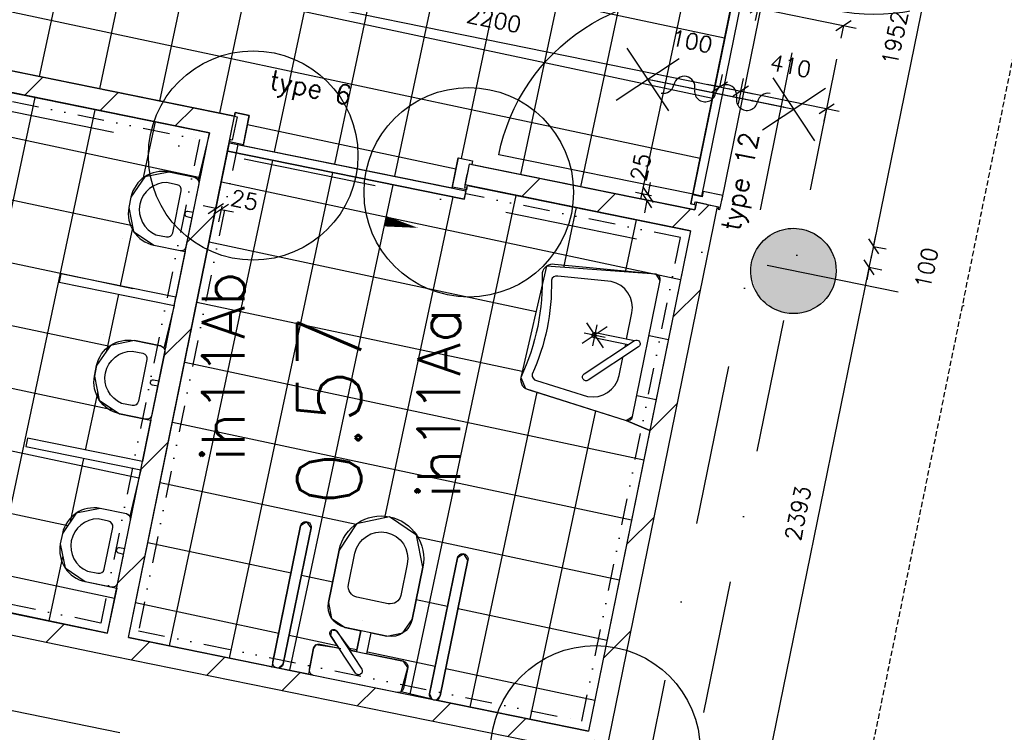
# Model space of a CAD drawing. Extents: x -33344 to 2055880, y -64816 to 121260.
# Tile 77 of 132: x 30775 to 35387, y 68861 to 72201. Entities that reach past the tile are written whole.
import ezdxf
from ezdxf.enums import TextEntityAlignment as Align

# ---------------------------------------------------------------- set-up
doc = ezdxf.new("R2010")
doc.units = 0
doc.header["$LTSCALE"] = 50
doc.header["$MEASUREMENT"] = 0
doc.header["$PDMODE"] = 3
doc.header["$PDSIZE"] = 0.1
for name, pattern in [('DASHDOT', [1, 0.5, -0.25, 0, -0.25]), ('DASHED', [0.75, 0.5, -0.25]), ('DIVIDE', [1.25, 0.5, -0.25, 0, -0.25, 0, -0.25]), ('HIDDENX2', [0.75, 0.5, -0.25]), ('STRAM_0WT$1$DASHDOT', [25, 12.5, -6.25, 0, -6.25])]:
    doc.linetypes.add(name, pattern=pattern)
doc.layers.get('0').update_dxf_attribs({"linetype": 'CONTINUOUS'})
doc.layers.get('DEFPOINTS').update_dxf_attribs({"linetype": 'CONTINUOUS'})
for name, color, linetype in [('00', 7, 'CONTINUOUS'), ('_BRANDCOMPART', 6, 'DASHDOT'), ('_DETAILNUMMERS', 4, 'CONTINUOUS'), ('_DETAILNUMMERSTEKST', 4, 'CONTINUOUS'), ('A--A22--_F123-', 9, 'CONTINUOUS'), ('A--A28--_F12--', 7, 'CONTINUOUS'), ('A--L21--', 3, 'CONTINUOUS'), ('A--L22--', 3, 'CONTINUOUS'), ('A--L22--_F-2--', 7, 'CONTINUOUS'), ('A--L28--', 7, 'CONTINUOUS'), ('A--L28--_F12--', 7, 'CONTINUOUS'), ('A--L32--', 7, 'CONTINUOUS'), ('A--L32--_F-23-', 2, 'CONTINUOUS'), ('A--L32--_F123-', 1, 'CONTINUOUS'), ('A--L35A2_PLAFONDS', 1, 'HIDDENX2'), ('A--L65--', 7, 'CONTINUOUS'), ('A--L65--_F-23-', 7, 'CONTINUOUS'), ('A--L65--_F123-', 7, 'CONTINUOUS'), ('A--L74--', 7, 'CONTINUOUS'), ('A--L74--_F-23-', 7, 'CONTINUOUS'), ('A--M$1A-_F123-', 1, 'CONTINUOUS'), ('A--M1$A-_F123-', 1, 'CONTINUOUS'), ('A--T$1A-_F123-_RN', 4, 'CONTINUOUS'), ('STRAM_0WT$0$A--L$7A-_STRA0', 1, 'STRAM_0WT$1$DASHDOT'), ('TEGELS', 253, 'CONTINUOUS'), ('TEKST_KOZIJNMERK', 2, 'CONTINUOUS'), ('X--LR---_CP', 7, 'CONTINUOUS'), ('XREF', 7, 'CONTINUOUS')]:
    doc.layers.add(name, color=color, linetype=linetype)
doc.styles.add('ALFA-0_25', font='ROMANS')
doc.styles.add('HIEMSTRA', font='romans.shx')
doc.dimstyles.new('STANDARD$0', dxfattribs={"dimscale": 30, "dimtxt": 2.5, "dimasz": 2, "dimexe": 2, "dimexo": 0, "dimgap": 2, "dimtad": 1, "dimdec": 0, "dimzin": 0, "dimtxsty": 'ALFA-0_25', "dimblk1": 'OBLIQUE', "dimblk2": 'OBLIQUE', "dimsah": 1, "dimcen": -3, "dimdle": 2, "dimclrd": 1, "dimclre": 1, "dimclrt": 2, "dimazin": 3, "dimtfac": 0.666667, "dimtofl": 0, "dimtmove": 0, "dimatfit": 3, "dimtvp": 0.833333, "dimtolj": 1, "dimtzin": 0})
pattern_1 = [(45, (-33976.65, -71250.63), (-212.132, 212.132), [])]

# ---------------------------------------------------------------- blocks, each defined once
blk = doc.blocks.new('*U1400')
at = {"layer": 'A--A22--_F123-', "linetype": 'CONTINUOUS'}
h = blk.add_hatch(dxfattribs=at)
h.set_pattern_fill('ALFALINE', color=256, scale=300, style=0)
h.set_pattern_definition(pattern_1)
h.paths.add_polyline_path([(0, 0), (49, -10), (-458.6, -2501.7), (-497.6, -2442.8), (-536.6, -2383.8), (-59, -39)])
at = {"layer": 'A--L22--_F-2--', "color": 3, "linetype": 'CONTINUOUS'}
for points in [[(-59, -39), (-59, -39), (-536.6, -2383.8), (-536.6, -2383.8)], [(49, -10), (49, -10), (-458.6, -2501.7), (-458.6, -2501.7)]]:
    blk.add_lwpolyline(points, dxfattribs=at)
blk = doc.blocks.new('S060204-')
at = {"layer": 'A--L65--_F-23-', "color": 255}
blk.add_circle((0, 0), 0.0123, dxfattribs=at)
at = {"layer": 'A--L65--_F123-', "color": 1, "linetype": 'CONTINUOUS'}
for points in [[(-1.25, 6.25), (1.25, 3.75)], [(1.25, 6.25), (-1.25, 3.75)], [(0, 0), (0, 5)]]:
    blk.add_lwpolyline(points, dxfattribs=at)
blk = doc.blocks.new('S060205A')
at = {"layer": 'A--L65--_F-23-', "color": 255}
blk.add_circle((0, -0.0123), 0.0123, dxfattribs=at)
at = {"layer": 'A--L65--_F123-', "color": 1, "linetype": 'CONTINUOUS'}
blk.add_lwpolyline([(0, -0.0123), (0, 6.2377)], dxfattribs=at)
for points in [[(-0.5, 5.7377, 0.41), (0, 5.2377)], [(0, 4.2377, 1), (0, 5.2377)], [(0, 4.2377, 1), (0, 3.2377)], [(0, 2.2377, 1), (0, 3.2377)], [(0, 2.2377, 1), (0, 1.2377)], [(0.5, 0.7377, 0.41), (0, 1.2377)]]:
    blk.add_lwpolyline(points, format="xyb", dxfattribs=at)
at = {"layer": 'A--L65--', "xscale": -1}
blk.add_blockref('S060204-', (0, 1.4877), dxfattribs=at)
blk.add_blockref('S060204-', (0, 1.4877), dxfattribs=at)
at = {"layer": 'A--L65--', "rotation": 180}
blk.add_blockref('S060204-', (0, 4.4877), dxfattribs=at)
blk.add_blockref('S060204-', (0, 4.4877), dxfattribs=at)
blk = doc.blocks.new('Q070088-')
at = {"layer": 'X--LR---_CP'}
for p in [(0, 0), (0, 0), (300, 0)]:
    blk.add_point(p, dxfattribs=at)
blk = doc.blocks.new('Q070079-')
at = {"layer": 'X--LR---_CP'}
for p in [(0, 0), (0, 0), (50, 0)]:
    blk.add_point(p, dxfattribs=at)
blk = doc.blocks.new('Q070049-')
at = {"layer": 'A--L74--_F-23-', "color": 1, "linetype": 'CONTINUOUS'}
for points in [[(-150, 0), (150, 0, -0.41), (175, -25), (175, -150, -0.41), (25, -300), (-25, -300, -0.41), (-175, -150), (-175, -25, -0.41), (-150, 0), (150, 0)], [(12.5, 0), (12.5, -25, -1), (-12.5, -25), (-12.5, 0)], [(-100, -75), (100, -75, -0.41), (125, -100), (125, -150, -0.82), (-125, -150), (-125, -100, -0.41), (-100, -75), (100, -75)]]:
    blk.add_lwpolyline(points, format="xyb", dxfattribs=at)
at = {"layer": 'A--L74--_F-23-', "color": 255}
blk.add_circle((0, 0), 0.0123, dxfattribs=at)
at = {"layer": 'X--LR---_CP'}
for p in [(-175, 0), (-175, 0), (175, 0)]:
    blk.add_point(p, dxfattribs=at)
at = {"layer": 'A--L74--', "extrusion": (1, 0, 0)}
blk.add_blockref('Q070088-', (-300, 0, -175), dxfattribs=at)
at = {"layer": 'A--L74--', "extrusion": (0, -1, 0)}
blk.add_blockref('Q070079-', (-25, 0), dxfattribs=at)
blk = doc.blocks.new('Q070108-')
at = {"layer": 'X--LR---_CP'}
for p in [(0, 0), (0, 0), (700, 0)]:
    blk.add_point(p, dxfattribs=at)
blk = doc.blocks.new('Q070109-')
at = {"layer": 'X--LR---_CP'}
for p in [(0, 0), (0, 0), (400, 0)]:
    blk.add_point(p, dxfattribs=at)
blk = doc.blocks.new('Q070110-')
at = {"layer": 'X--LR---_CP'}
for p in [(0, 0), (0, 0), (250, 0)]:
    blk.add_point(p, dxfattribs=at)
blk = doc.blocks.new('Q070111-')
at = {"layer": 'X--LR---_CP'}
for p in [(0, 0), (0, 0), (400, 0)]:
    blk.add_point(p, dxfattribs=at)
blk = doc.blocks.new('Q070112-')
at = {"layer": 'X--LR---_CP'}
for p in [(0, 0), (0, 0), (225, 0)]:
    blk.add_point(p, dxfattribs=at)
blk = doc.blocks.new('Q070062-')
at = {"layer": 'A--L74--_F-23-', "color": 1, "linetype": 'CONTINUOUS'}
for p, q in [((-25, -150), (-25, -250)), ((25, -150), (25, -250))]:
    blk.add_line(p, q, dxfattribs=at)
for points in [[(-350, -25), (-350, -675, -1), (-400, -675), (-400, -25, -1), (-350, -25)], [(50, -150), (-200, -150, -0.41), (-225, -125), (-225, -25, -0.41), (-200, 0), (200, 0, -0.41), (225, -25), (225, -125, -0.41), (200, -150), (100, -150)], [(400, -25), (400, -675, -1), (350, -675), (350, -25, -1), (400, -25)], [(10, -50), (160, -200, -1), (135, -225), (-15, -75, -1), (10, -50)], [(-100, -250), (100, -250, -0.41), (200, -350), (200, -600, -1), (-200, -600), (-200, -350, -0.41), (-100, -250)], [(-75, -400), (75, -400, -0.41), (125, -450), (125, -600, -1), (-125, -600), (-125, -450, -0.41), (-75, -400)]]:
    blk.add_lwpolyline(points, format="xyb", dxfattribs=at)
at = {"layer": 'A--L74--_F-23-', "color": 255}
blk.add_circle((0, 0), 0.0123, dxfattribs=at)
at = {"layer": 'X--LR---_CP'}
for p in [(-225, 0), (225, 0), (225, 0)]:
    blk.add_point(p, dxfattribs=at)
at = {"layer": 'A--L74--', "extrusion": (-1, 0, 0)}
for name, p in [('Q070108-', (0, 0, 350)), ('Q070108-', (0, 0, -400)), ('Q070110-', (50, 0, -25))]:
    blk.add_blockref(name, p, dxfattribs=at)
at = {"layer": 'A--L74--', "extrusion": (0, -1, 0)}
blk.add_blockref('Q070109-', (-200, 0), dxfattribs=at)
at = {"layer": 'A--L74--'}
blk.add_blockref('Q070111-', (-200, 0), dxfattribs=at)
at = {"layer": 'A--L74--', "extrusion": (-0.707107, -0.707107, 0)}
blk.add_blockref('Q070112-', (35.4, 0, 35.4), dxfattribs=at)
blk = doc.blocks.new('Q070093-')
at = {"layer": 'X--LR---_CP'}
for p in [(0, 0), (0, 0), (225, 0)]:
    blk.add_point(p, dxfattribs=at)
blk = doc.blocks.new('Q070094-')
at = {"layer": 'X--LR---_CP'}
for p in [(0, 0), (0, 0), (312.5, 0)]:
    blk.add_point(p, dxfattribs=at)
blk = doc.blocks.new('Q070055-')
at = {"layer": 'A--L74--_F-23-', "color": 1, "linetype": 'CONTINUOUS'}
for p, q in [((0, -100, -700), (12.5, -100, -700)), ((-62.5, -200, -700), (37.5, -300, -700)), ((-62.5, -300, -700), (37.5, -200, -700)), ((-12.5, -200, -700), (-12.5, -300, -700)), ((-62.5, -250, -700), (37.5, -250, -700))]:
    blk.add_line(p, q, dxfattribs=at)
at = {"layer": 'A--L74--_F-23-', "color": 1, "linetype": 'CONTINUOUS', "elevation": -700}
blk.add_lwpolyline([(250, -550, 0.41), (300, -500), (350, -25, 0.41), (325, 0), (-325, 0, 0.41), (-350, -25), (-300, -500, 0.41), (-250, -550, -0.12)], format="xyb", close=True, dxfattribs=at)
for points in [[(0, -37.5), (200, -237.5, -1), (175, -262.5), (-25, -62.5, -1), (0, -37.5)], [(0, -87.5), (0, -250, -1), (-25, -250), (-25, -62.5)], [(-25, -100), (-150, -100, 0.41), (-275, -225), (-250, -475, 0.41), (-225, -500, -0.11), (225, -500, 0.41), (250, -475), (275, -225, 0.41), (150, -100), (62.5, -100)]]:
    blk.add_lwpolyline(points, format="xyb", dxfattribs=at)
at = {"layer": 'A--L74--_F-23-', "color": 255}
blk.add_circle((0, 0), 0.0123, dxfattribs=at)
at = {"layer": 'A--L74--', "extrusion": (-0.707107, -0.707107, 0)}
blk.add_blockref('Q070094-', (17.7, -700, 35.4), dxfattribs=at)
at = {"layer": 'A--L74--', "extrusion": (-1, 0, 0)}
blk.add_blockref('Q070093-', (37.5, -700), dxfattribs=at)
blk = doc.blocks.new('*U1319')
at = {"layer": 'A--A22--_F123-', "linetype": 'CONTINUOUS'}
h = blk.add_hatch(dxfattribs=at)
h.set_pattern_fill('ALFALINE', color=256, scale=300, style=0)
h.set_pattern_definition([(45, (-31225.4, -69266.94), (-212.132, 212.132), [])])
h.paths.add_polyline_path([(0, 0), (-39, 59.2), (438.6, 2403.8), (497.6, 2442.8), (556.6, 2481.8), (59, 39)])
at = {"layer": 'A--L22--_F-2--', "color": 3, "linetype": 'CONTINUOUS'}
for points in [[(59, 39), (59, 39), (556.6, 2481.8), (556.6, 2481.8)], [(-39, 59.2), (-39, 59.2), (438.6, 2403.8), (438.6, 2403.8)]]:
    blk.add_lwpolyline(points, dxfattribs=at)
blk = doc.blocks.new('*U1318')
at = {"layer": 'A--A22--_F123-', "linetype": 'CONTINUOUS'}
h = blk.add_hatch(dxfattribs=at)
h.set_pattern_fill('ALFALINE', color=256, scale=300, style=0)
h.set_pattern_definition(pattern_1)
h.paths.add_polyline_path([(0, 0), (-59, -39), (-1115.5, 176.2), (-1105.6, 225.2), (-1095.6, 274.2), (-39, 59)])
at = {"layer": 'A--L22--_F-2--', "color": 3, "linetype": 'CONTINUOUS'}
for points in [[(-39, 59), (-39, 59), (-1095.6, 274.2), (-1105.6, 225.2)], [(-59, -39), (-59, -39), (-1115.5, 176.2), (-1105.6, 225.2)]]:
    blk.add_lwpolyline(points, dxfattribs=at)
blk = doc.blocks.new('*U1317')
at = {"layer": 'A--A22--_F123-', "linetype": 'CONTINUOUS'}
h = blk.add_hatch(dxfattribs=at)
h.set_pattern_fill('ALFALINE', color=256, scale=300, style=0)
h.set_pattern_definition([(45, (-31225.4, -69266.94), (-212.132, 212.132), [])])
h.paths.add_polyline_path([(0, 0), (59, 39), (2214.6, -400.1), (2253.7, -459.1), (2292.7, -518), (-10.1, -49)])
at = {"layer": 'A--L22--_F-2--', "color": 3, "linetype": 'CONTINUOUS'}
for points in [[(59, 39), (59, 39), (2214.6, -400.1), (2214.6, -400.1)], [(-10.1, -49), (-10.1, -49), (2292.7, -518), (2292.7, -518)]]:
    blk.add_lwpolyline(points, dxfattribs=at)
blk = doc.blocks.new('*U1316')
at = {"layer": 'A--A22--_F123-', "linetype": 'CONTINUOUS'}
h = blk.add_hatch(dxfattribs=at)
h.set_pattern_fill('ALFALINE', color=256, scale=300, style=0)
h.set_pattern_definition([(45, (-30221.22, -69476.28), (-212.132, 212.132), [])])
h.paths.add_polyline_path([(0, 0), (10.1, 49), (965.2, -150.1), (1004.2, -209.3), (994.1, -258.3), (39, -59.2)])
at = {"layer": 'A--L22--_F-2--', "color": 3, "linetype": 'CONTINUOUS'}
for points in [[(10.1, 49), (10.1, 49), (965.2, -150.1), (965.2, -150.1)], [(39, -59.2), (39, -59.2), (994.1, -258.3), (994.1, -258.3)]]:
    blk.add_lwpolyline(points, dxfattribs=at)
blk = doc.blocks.new('*U1315')
at = {"layer": 'A--A22--_F123-', "linetype": 'CONTINUOUS'}
h = blk.add_hatch(dxfattribs=at)
h.set_pattern_fill('ALFALINE', color=256, scale=300, style=0)
h.set_pattern_definition([(45, (-31723, -71709.77), (-212.132, 212.132), [])])
h.paths.add_polyline_path([(0, 0), (59, 39), (-1272.3, 310.2), (-1282.3, 261.2), (-1292.3, 212.2), (-59, -39)])
at = {"layer": 'A--L22--_F-2--', "color": 3, "linetype": 'CONTINUOUS'}
for points in [[(59, 39), (59, 39), (-1272.3, 310.2), (-1282.3, 261.2)], [(-59, -39), (-59, -39), (-1292.3, 212.2), (-1282.3, 261.2)]]:
    blk.add_lwpolyline(points, dxfattribs=at)
blk = doc.blocks.new('Q020479-')
at = {"layer": 'A--A28--_F12--', "color": 8}
for points in [[(-200, 0), (-76.5, 184.8), (0, 200)], [(-200, 0), (0, 200), (76.5, 184.8)], [(-200, 0), (-141.4, 141.4), (-76.5, 184.8)], [(-200, 0), (76.5, 184.8), (141.4, 141.4)], [(-200, 0), (-184.8, 76.5), (-141.4, 141.4)], [(-200, 0), (141.4, 141.4), (184.8, 76.5)], [(-200, 0), (184.8, 76.5), (200, 0)], [(-200, 0), (200, 0), (184.8, -76.5)], [(-200, 0), (184.8, -76.5), (141.4, -141.4)], [(-200, 0), (141.4, -141.4), (76.5, -184.8)], [(-200, 0), (76.5, -184.8), (0, -200)], [(-200, 0), (0, -200), (-76.5, -184.8)], [(-200, 0), (-76.5, -184.8), (-141.4, -141.4)], [(-200, 0), (-141.4, -141.4), (-184.8, -76.5)]]:
    blk.add_solid(points, dxfattribs=at)
at = {"layer": 'A--L28--_F12--', "color": 3, "linetype": 'CONTINUOUS'}
blk.add_lwpolyline([(-200, 0, -1), (200, 0, -1), (-200, 0)], format="xyb", close=True, dxfattribs=at)
at = {"layer": 'X--LR---_CP'}
for p in [(0, 200), (200, 0), (200, 0)]:
    blk.add_point(p, dxfattribs=at)
blk = doc.blocks.new('_OBLIQUE')
at = {"color": 0, "linetype": 'BYBLOCK'}
blk.add_line((-0.5, -0.5), (0.5, 0.5), dxfattribs=at)
blk = doc.blocks.new('*D332')
at = {"layer": 'A--M$1A-_F123-', "color": 1, "linetype": 'CONTINUOUS'}
for p, q in [((31899.4, 72325.3), (31911.4, 72384.1)), ((31840.6, 72337.3), (34113.9, 71874.2)), ((34055.1, 71886.2), (34067.1, 71945))]:
    blk.add_line(p, q, dxfattribs=at)
at = {"layer": 'DEFPOINTS', "color": 0, "linetype": 'CONTINUOUS'}
for p in [(31899.4, 72325.3), (34055.1, 71886.2), (34055.1, 71886.2)]:
    blk.add_point(p, dxfattribs=at)
at = {"layer": 'A--M$1A-_F123-', "color": 1, "linetype": 'CONTINUOUS', "xscale": 60, "yscale": 60, "zscale": 60}
for p, rotation in [((31899.4, 72325.3), 168.4862903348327), ((34055.1, 71886.2), 348.4862903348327)]:
    blk.add_blockref('_OBLIQUE', p, dxfattribs=dict(at, rotation=rotation))
at = {"layer": 'A--M$1A-_F123-', "color": 2, "linetype": 'CONTINUOUS', "insert": (32996.7, 72201.3), "char_height": 75, "attachment_point": 5, "rotation": 348.4863, "style": 'ALFA-0_25'}
blk.add_mtext('\\A1;2200', dxfattribs=at)
blk = doc.blocks.new('*D347')
at = {"layer": 'A--M$1A-_F123-', "color": 1, "linetype": 'CONTINUOUS'}
for p, q in [((34265.5, 68637.5), (34767.1, 71099.8)), ((34755.1, 71041), (34813.9, 71029)), ((34277.5, 68696.2), (34336.3, 68684.3))]:
    blk.add_line(p, q, dxfattribs=at)
at = {"layer": 'DEFPOINTS', "color": 0, "linetype": 'CONTINUOUS'}
for p in [(34755.1, 71041), (34755.1, 71041), (34277.5, 68696.2)]:
    blk.add_point(p, dxfattribs=at)
at = {"layer": 'A--M$1A-_F123-', "color": 1, "linetype": 'CONTINUOUS', "xscale": 60, "yscale": 60, "zscale": 60}
for p, rotation in [((34755.1, 71041), 78.48629033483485), ((34277.5, 68696.2), 258.4862903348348)]:
    blk.add_blockref('_OBLIQUE', p, dxfattribs=dict(at, rotation=rotation))
at = {"layer": 'A--M$1A-_F123-', "color": 2, "linetype": 'CONTINUOUS', "insert": (34420.8, 69888.1), "char_height": 75, "attachment_point": 5, "rotation": 78.4863, "style": 'ALFA-0_25'}
blk.add_mtext('\\A1;2393', dxfattribs=at)
blk = doc.blocks.new('*D350')
at = {"layer": 'A--M$1A-_F123-', "color": 1, "linetype": 'CONTINUOUS'}
for p, q in [((34763.1, 71080.2), (35176.8, 73110.8)), ((35164.8, 73052.1), (35223.6, 73040.1)), ((34775.1, 71139), (34833.9, 71127))]:
    blk.add_line(p, q, dxfattribs=at)
at = {"layer": 'DEFPOINTS', "color": 0, "linetype": 'CONTINUOUS'}
for p in [(35164.8, 73052.1), (35164.8, 73052.1), (34775.1, 71139)]:
    blk.add_point(p, dxfattribs=at)
at = {"layer": 'A--M$1A-_F123-', "color": 1, "linetype": 'CONTINUOUS', "xscale": 60, "yscale": 60, "zscale": 60}
for p, rotation in [((35164.8, 73052.1), 78.48629032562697), ((34775.1, 71139), 258.486290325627)]:
    blk.add_blockref('_OBLIQUE', p, dxfattribs=dict(at, rotation=rotation))
at = {"layer": 'A--M$1A-_F123-', "color": 2, "linetype": 'CONTINUOUS', "insert": (34874.4, 72115), "char_height": 75, "attachment_point": 5, "rotation": 78.4863, "style": 'ALFA-0_25'}
blk.add_mtext('\\A1;1952', dxfattribs=at)
blk = doc.blocks.new('*D419')
at = {"layer": 'A--M$1A-_F123-', "color": 1, "linetype": 'CONTINUOUS'}
for p, q in [((34775.1, 71139), (34787.1, 71197.8)), ((34775.1, 71139), (34833.9, 71127)), ((34755.1, 71041), (34743.2, 70982.2)), ((34755.1, 71041), (34813.9, 71029))]:
    blk.add_line(p, q, dxfattribs=at)
at = {"layer": 'DEFPOINTS', "color": 0, "linetype": 'CONTINUOUS'}
for p in [(34775.1, 71139), (34775.1, 71139), (34755.1, 71041)]:
    blk.add_point(p, dxfattribs=at)
at = {"layer": 'A--M$1A-_F123-', "color": 1, "linetype": 'CONTINUOUS', "xscale": 60, "yscale": 60, "zscale": 60}
for p, rotation in [((34775.1, 71139), 258.4862903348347), ((34755.1, 71041), 78.48629033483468)]:
    blk.add_blockref('_OBLIQUE', p, dxfattribs=dict(at, rotation=rotation))
at = {"layer": 'A--M$1A-_F123-', "color": 2, "linetype": 'CONTINUOUS', "insert": (35022.3, 71037.6), "char_height": 75, "attachment_point": 5, "rotation": 78.4863, "style": 'ALFA-0_25'}
blk.add_mtext('\\A1;100', dxfattribs=at)
blk = doc.blocks.new('*D428')
at = {"layer": 'A--M$1A-_F123-', "color": 1, "linetype": 'CONTINUOUS'}
for p, q in [((34055.1, 71886.2), (34067.1, 71945)), ((34153.1, 71866.2), (34165.1, 71925)), ((34055.1, 71886.2), (33996.3, 71898.2)), ((34153.1, 71866.2), (34211.9, 71854.2))]:
    blk.add_line(p, q, dxfattribs=at)
at = {"layer": 'DEFPOINTS', "color": 0, "linetype": 'CONTINUOUS'}
for p in [(34055.1, 71886.2), (34153.1, 71866.2), (34153.1, 71866.2)]:
    blk.add_point(p, dxfattribs=at)
at = {"layer": 'A--M$1A-_F123-', "color": 1, "linetype": 'CONTINUOUS', "xscale": 60, "yscale": 60, "zscale": 60}
for p, rotation in [((34055.1, 71886.2), 348.4862903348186), ((34153.1, 71866.2), 168.4862903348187)]:
    blk.add_blockref('_OBLIQUE', p, dxfattribs=dict(at, rotation=rotation))
at = {"layer": 'A--M$1A-_F123-', "color": 2, "linetype": 'CONTINUOUS', "insert": (33924.3, 72099.9), "char_height": 75, "attachment_point": 5, "rotation": 348.4863, "style": 'ALFA-0_25'}
blk.add_mtext('\\A1;100', dxfattribs=at)
blk = doc.blocks.new('*D429')
at = {"layer": 'A--M$1A-_F123-', "color": 1, "linetype": 'CONTINUOUS'}
for p, q in [((34094.3, 71878.2), (34613.6, 71772.4)), ((34153.1, 71866.2), (34141.1, 71807.4)), ((34554.8, 71784.4), (34542.8, 71725.6))]:
    blk.add_line(p, q, dxfattribs=at)
at = {"layer": 'DEFPOINTS', "color": 0, "linetype": 'CONTINUOUS'}
for p in [(34153.1, 71866.2), (34554.8, 71784.4), (34554.8, 71784.4)]:
    blk.add_point(p, dxfattribs=at)
at = {"layer": 'A--M$1A-_F123-', "color": 1, "linetype": 'CONTINUOUS', "xscale": 60, "yscale": 60, "zscale": 60}
for p, rotation in [((34153.1, 71866.2), 168.4862903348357), ((34554.8, 71784.4), 348.4862903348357)]:
    blk.add_blockref('_OBLIQUE', p, dxfattribs=dict(at, rotation=rotation))
at = {"layer": 'A--M$1A-_F123-', "color": 2, "linetype": 'CONTINUOUS', "insert": (34386.4, 71984.5), "char_height": 75, "attachment_point": 5, "rotation": 348.4863, "style": 'ALFA-0_25'}
blk.add_mtext('\\A1;410', dxfattribs=at)
blk = doc.blocks.new('*U1254')
at = {"layer": 'A--A22--_F123-', "linetype": 'CONTINUOUS'}
h = blk.add_hatch(dxfattribs=at)
h.set_pattern_fill('ALFALINE', color=256, scale=300, style=0)
h.set_pattern_definition([(45, (-33994.02, -71335.88), (-212.132, 212.132), [])])
h.paths.add_polyline_path([(0, 0), (49, -10), (31.6, -95.2), (-17.4, -85.2), (-56.4, -26.3), (-49, 10)])
at = {"layer": 'A--L22--_F-2--', "color": 3, "linetype": 'CONTINUOUS'}
for points in [[(0, 0), (-49, 10), (-56.4, -26.3), (-56.4, -26.3)], [(0, 0), (49, -10), (31.6, -95.2), (31.6, -95.2)]]:
    blk.add_lwpolyline(points, dxfattribs=at)
blk = doc.blocks.new('*D447')
at = {"layer": 'A--M$1A-_F123-', "color": 1, "linetype": 'CONTINUOUS'}
for p, q in [((34173.7, 72267.9), (34693, 72162.1)), ((34232.5, 72255.9), (34220.5, 72197.1)), ((34634.2, 72174.1), (34622.2, 72115.3))]:
    blk.add_line(p, q, dxfattribs=at)
at = {"layer": 'DEFPOINTS', "color": 0, "linetype": 'CONTINUOUS'}
for p in [(34232.5, 72255.9), (34634.2, 72174.1), (34634.2, 72174.1)]:
    blk.add_point(p, dxfattribs=at)
at = {"layer": 'A--M$1A-_F123-', "color": 1, "linetype": 'CONTINUOUS', "xscale": 60, "yscale": 60, "zscale": 60}
for p, rotation in [((34232.5, 72255.9), 168.4862903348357), ((34634.2, 72174.1), 348.4862903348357)]:
    blk.add_blockref('_OBLIQUE', p, dxfattribs=dict(at, rotation=rotation))
at = {"layer": 'A--M$1A-_F123-', "color": 2, "linetype": 'CONTINUOUS', "insert": (34465.8, 72374.2), "char_height": 75, "attachment_point": 5, "rotation": 348.4863, "style": 'ALFA-0_25'}
blk.add_mtext('\\A1;410', dxfattribs=at)
blk = doc.blocks.new('Q0340081')
at = {"layer": 'A--L32--_F123-', "color": 2, "linetype": 'CONTINUOUS'}
blk.add_lwpolyline([(0, 0), (0, -40), (926.12, -40), (923.12, 0), (0, 0)], close=True, dxfattribs=at)
at = {"layer": 'A--L32--_F123-', "color": 1, "linetype": 'CONTINUOUS'}
blk.add_lwpolyline([(0, -40), (0, -970, 0.4142136), (930, -40)], format="xyb", dxfattribs=at)
blk = doc.blocks.new('DR_930TYPE12')
at = {"layer": 'A--L32--_F123-'}
for p, q in [((962, 74), (1890, 74)), ((1025, 28.8), (1823, 28.7))]:
    blk.add_line(p, q, dxfattribs=at)
at = {"layer": 'A--L32--_F123-', "color": 1}
blk.add_line((30, -65), (1833.3, -65), dxfattribs=at)
at = {"layer": 'A--L32--_F123-'}
for points in [[(-12, -56), (-12, -65), (55, -65), (55, 28.8), (30, 28.8), (30, 74), (-12, 74), (-12, 56), (0, 56), (0, -56), (-12, -56)], [(937, -65), (1023, -65), (1025, -65), (1025, 28.8), (1025, 28.8), (1000, 28.8), (1000, 72), (998, 74), (962, 74), (960, 72), (960, 28.8), (937, 28.8), (935, 28.8), (935, -65)], [(1890, -56), (1890, -65), (1823, -65), (1823, 28.8), (1848, 28.8), (1848, 74), (1890, 74), (1890, 56), (1878, 56), (1878, -56), (1890, -56)]]:
    blk.add_lwpolyline(points, close=True, dxfattribs=at)
at = {"layer": 'A--L32--', "linetype": 'CONTINUOUS', "xscale": -1, "rotation": 180}
blk.add_blockref('Q0340081', (33.4, 31.8), dxfattribs=at)
blk = doc.blocks.new('DR_2X930TYPE5BR')
at = {"layer": 'A--L32--_F-23-'}
for points in [[(-1962.6, 392.6), (-1966.2, 375), (-1900.6, 361.6), (-1891.6, 405.7), (-1916.1, 410.7), (-1897.3, 502.8), (-1938.5, 511.2), (-1942.1, 493.6), (-1930.3, 491.2), (-1950.9, 390.2), (-1962.6, 392.6)], [(-19.5, -3.2), (-23.1, -20.8), (-88.8, -7.4), (-79.8, 36.7), (-55.3, 31.7), (-36.5, 123.8), (4.6, 115.4), (1, 97.8), (-10.7, 100.2), (-31.3, -0.8), (-19.5, -3.2)]]:
    blk.add_lwpolyline(points, close=True, dxfattribs=at)
blk.add_lwpolyline([(-1897.3, 502.8), (-1851.3, 493.4), (-1860.3, 448.9), (-1882.6, 453.4), (-1891.6, 405.7)], dxfattribs=at)
at = {"layer": 'A--L32--_F123-'}
for p, q in [((-1866, 496.4), (-36.5, 123.8)), ((-1915.3, 364.6), (-88.8, -7.4))]:
    blk.add_line(p, q, dxfattribs=at)
at = {"layer": 'A--L32--', "linetype": 'CONTINUOUS', "extrusion": (0, 0, -1), "xscale": -1, "zscale": -1, "rotation": 191.5137096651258}
blk.add_blockref('Q0340081', (60.1, 35.2), dxfattribs=at)
at = {"layer": 'A--L32--', "linetype": 'CONTINUOUS', "rotation": 348.4862903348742}
blk.add_blockref('Q0340081', (-1877, 450.2), dxfattribs=at)
at = {"layer": 'A--L65--', "xscale": 99.99999999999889, "yscale": 100, "zscale": 2, "rotation": 168.4862903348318}
for p in [(-1373.5, 761.2), (-441.5, 571.3)]:
    blk.add_blockref('S060205A', p, dxfattribs=at)
blk = doc.blocks.new('*D694')
at = {"layer": 'A--M1$A-_F123-', "color": 1}
for p, q in [((31694.1, 71317.1), (31635.3, 71329.1)), ((31697.2, 71332.7), (31682.1, 71258.3)), ((31721.7, 71327.7), (31706.6, 71253.4)), ((31718.6, 71312.1), (31777.3, 71300.2))]:
    blk.add_line(p, q, dxfattribs=at)
at = {"layer": 'DEFPOINTS', "color": 0}
for p in [(31697.2, 71332.7), (31718.6, 71312.1), (31721.7, 71327.7)]:
    blk.add_point(p, dxfattribs=at)
at = {"layer": 'A--M1$A-_F123-', "color": 1, "xscale": 60, "yscale": 60, "zscale": 60}
for p, rotation in [((31694.1, 71317.1), 348.4862903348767), ((31718.6, 71312.1), 168.4862903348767)]:
    blk.add_blockref('_OBLIQUE', p, dxfattribs=dict(at, rotation=rotation))
at = {"layer": 'A--M1$A-_F123-', "color": 2, "insert": (31828.4, 71356.3), "char_height": 75, "attachment_point": 5, "rotation": 348.4863, "style": 'ALFA-0_25'}
blk.add_mtext('\\A1;25', dxfattribs=at)
blk = doc.blocks.new('*D695')
at = {"layer": 'A--M1$A-_F123-', "color": 1}
for p, q in [((33718.7, 71379.7), (33730.6, 71438.5)), ((33729.2, 71352.1), (33654.9, 71367.2)), ((33734.2, 71376.6), (33659.9, 71391.7)), ((33713.7, 71355.2), (33701.7, 71296.4))]:
    blk.add_line(p, q, dxfattribs=at)
at = {"layer": 'DEFPOINTS', "color": 0}
for p in [(33713.7, 71355.2), (33729.2, 71352.1), (33734.2, 71376.6)]:
    blk.add_point(p, dxfattribs=at)
at = {"layer": 'A--M1$A-_F123-', "color": 1, "xscale": 60, "yscale": 60, "zscale": 60}
for p, rotation in [((33718.7, 71379.7), 258.486290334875), ((33713.7, 71355.2), 78.48629033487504)]:
    blk.add_blockref('_OBLIQUE', p, dxfattribs=dict(at, rotation=rotation))
at = {"layer": 'A--M1$A-_F123-', "color": 2, "insert": (33684.1, 71510.5), "char_height": 75, "attachment_point": 5, "rotation": 78.4863, "style": 'ALFA-0_25'}
blk.add_mtext('\\A1;25', dxfattribs=at)
blk = doc.blocks.new('DETAILNR')
at = {"layer": '_DETAILNUMMERS'}
blk.add_circle((32.9, -23.2), 490.7, dxfattribs=at)
at = {"layer": 'X--LR---_CP'}
blk.add_point((0, 0), dxfattribs=at)
at = {"layer": '_DETAILNUMMERSTEKST', "style": 'ALFA-0_25'}
blk.add_attdef('DETAILNR', text='', height=200, rotation=90, dxfattribs=at).set_placement((-618.4, 223.8), align=Align.RIGHT)
blk = doc.blocks.new('STRAM_0WT')
at = {"layer": 'STRAM_0WT$0$A--L$7A-_STRA0'}
for p, q in [((-35527.847, 66718.097), (-57057.909, -38976.081)), ((-39504.739, 38427.529), (-55785.676, 41743.98))]:
    blk.add_line(p, q, dxfattribs=at)

msp = doc.modelspace()

# ---------------------------------------------------------------- hatches: boundary and pattern name
at = {"layer": 'TEGELS', "linetype": 'CONTINUOUS'}
h = msp.add_hatch(dxfattribs=at)
h.set_pattern_fill('NET', color=256, scale=2300, angle=348, style=0)
h.paths.add_polyline_path([(27866.2, 74394.6), (27843.9, 74285), (27861.6, 74281.4), (27655.2, 73268.2), (27637.5, 73271.8), (27504.7, 72620), (27528.9, 72615.1), (27533.3, 72634.8), (28497.5, 72438.4), (28493.4, 72418.6), (29496.6, 72214.2), (29502.5, 72234.6), (30466.7, 72038.1), (30462.5, 72017.6), (31781.7, 71748.8), (31785.3, 71766.5), (31850.9, 71753.1), (31822.2, 71612), (32800.5, 71412.7), (32829.2, 71553.8), (32896.4, 71540.1), (32892.8, 71522.4), (33937.6, 71309.6), (33942.3, 71332.6), (33919.1, 71338.9), (34303, 73223.5), (34195, 73245.5), (34189.8, 73225.1), (33176.6, 73431.5), (33180.8, 73452.1), (33000.9, 73488.7), (32974.2, 73357.4)])
h = msp.add_hatch(dxfattribs=at)
h.set_pattern_fill('NET', color=256, scale=2300, angle=348, style=0)
h.paths.add_polyline_path([(28185.8, 69961.1), (28124, 69973.7), (28299.7, 70835.9), (28837.8, 70726.3), (29135.1, 72185.8), (31664, 71670.7), (31611.8, 71451.4), (31596, 71462.2), (31473.6, 71487.1), (31361.1, 71464.9), (31296.6, 71370.1), (31286.6, 71321.1), (31308.9, 71208.6), (31403.7, 71144.2), (31526.2, 71119.2), (31550.7, 71114.2), (31507.2, 70900.6), (30968.2, 71010.4), (30960.2, 70971.2), (31499.2, 70861.4), (31450.9, 70661.5), (31435.1, 70672.3), (31312.7, 70697.2), (31200.2, 70675), (31135.7, 70580.2), (31125.7, 70531.2), (31148, 70418.7), (31242.8, 70354.3), (31365.3, 70329.3), (31389.8, 70324.3), (31350.2, 70130.2), (30811.3, 70240), (30803.3, 70200.8), (31342.2, 70091), (31290.7, 69874.9), (31274.9, 69885.7), (31152.4, 69910.6), (31040, 69888.4), (30975.5, 69793.6), (30965.5, 69744.6), (30987.8, 69632.1), (31082.6, 69567.6), (31229.5, 69537.7), (31185.5, 69326.3)])
h = msp.add_hatch(dxfattribs=at)
h.set_pattern_fill('NET', color=256, scale=2300, angle=348, style=0)
h.paths.add_polyline_path([(31750.5, 71585.8), (32857.7, 71360.2), (32870.5, 71412.7), (32872.9, 71424.4), (33917.7, 71211.6), (33727, 70275.3), (33616.7, 70322.2), (33646.2, 70341.7), (33776, 70978.6), (33756.5, 71008.1), (33243.5, 71046.5), (33122.3, 70525), (33144.9, 70472.6), (33616.7, 70322.2), (33727, 70275.3), (33440, 68866.8), (32725.4, 69012.4), (32744.4, 69031.8), (32874.9, 69668.5), (32855.4, 69698), (32825.9, 69678.6), (32695.4, 69041.8), (32705.3, 69016.5), (32562.2, 69051.1), (32593, 69164.9), (32573.6, 69194.4), (32402.1, 69229.5), (32422.2, 69327.5), (32495.7, 69312.4), (32570.7, 69327.2), (32613.7, 69390.3), (32663.9, 69635.2), (32634.6, 69786), (32508.2, 69871.3), (32352.3, 69838.5), (32272.1, 69715.5), (32221.9, 69470.6), (32236.6, 69395.6), (32299.8, 69352.6), (32373.2, 69337.5), (32353.2, 69239.6), (32328.7, 69244.6), (32260.5, 69335.1), (32236, 69340.1), (32230.9, 69315.6), (32269.9, 69256.6), (32163, 69271), (32152.2, 69255.2), (32127.6, 69134.2), (31988.3, 69162.6), (32009.7, 69182.4), (32140.2, 69819.1), (32120.7, 69848.6), (32091.2, 69829.2), (31956.7, 69169), (31284.4, 69305.9)])

# ---------------------------------------------------------------- linework, layer by layer
at = {"layer": '_BRANDCOMPART', "ltscale": 30}
msp.add_lwpolyline([(22124.7, 69129.2), (30199.2, 67484.5), (30509.9, 69010), (33649.7, 68370.4), (34564.5, 72888.1), (36329.5, 72548.6), (36335.9, 67455.7)], dxfattribs=at)
at = {"layer": 'A--L32--_F-23-'}
for points in [[(31759.3, 71639.1), (31757.5, 71630.3), (31823.2, 71616.9), (31850.9, 71753.1), (31836.2, 71756.1), (31836.2, 71756.1), (31785.3, 71766.5), (31781.7, 71748.8), (31793.4, 71746.4), (31771.1, 71636.7), (31759.3, 71639.1)], [(31758.5, 71625), (32865.7, 71399.4), (32857.7, 71360.2), (31750.5, 71585.8)], [(32870.5, 71412.7), (32868.7, 71403.9), (32803, 71417.2), (32830.8, 71553.4), (32845.5, 71550.4), (32845.5, 71550.4), (32896.4, 71540.1), (32892.8, 71522.4), (32881.1, 71524.8), (32858.7, 71415.1), (32870.5, 71412.7)]]:
    msp.add_lwpolyline(points, close=True, dxfattribs=at)
msp.add_lwpolyline([(32342.8, 71662.9, 0, 0, 0), (32269.1, 71301.4, 0, 0, 0), (32640.8, 71225.7, 0, 50, 0), (32486.2, 71257.2, 0, 0, 0)], format="xyseb", dxfattribs=at)
at = {"layer": 'A--L35A2_PLAFONDS'}
msp.add_lwpolyline([(35586.8, 72808), (30995.3, 50267.6), (32170.2, 50267.6, -0.150834), (33241.7, 40007.3), (36654.5, 40007.3), (36654.5, 57571.9, -0.343583), (38654.6, 60311.8), (38654.9, 65437.6), (36637.5, 65007.7), (36637.5, 72593.9)], format="xyb", close=True, dxfattribs=at)
at = {"layer": 'A--L74--'}
for points in [[(30960.2, 70971.2), (31499.2, 70861.4), (31507.2, 70900.6), (30968.2, 71010.4)], [(30803.3, 70200.8), (31342.2, 70091), (31350.2, 70130.2), (30811.3, 70240)]]:
    msp.add_lwpolyline(points, close=True, dxfattribs=at)
at = {"layer": 'TEGELS', "linetype": 'CONTINUOUS'}
for points in [[(30462.5, 72017.6), (31781.7, 71748.8), (31785.3, 71766.5), (31850.9, 71753.1), (31822.2, 71612), (32800.5, 71412.7), (32829.2, 71553.8), (32896.4, 71540.1), (32892.8, 71522.4), (33937.6, 71309.6), (33942.3, 71332.6), (33919.1, 71338.9), (34303, 73223.5), (34195, 73245.5), (34189.8, 73225.1), (33176.6, 73431.5), (33180.8, 73452.1), (33000.9, 73488.7), (32974.2, 73357.4), (27866.2, 74394.6)], [(29135.1, 72185.8), (31664, 71670.7), (31611.8, 71451.4), (31596, 71462.2), (31473.6, 71487.1), (31361.1, 71464.9), (31296.6, 71370.1), (31286.6, 71321.1), (31308.9, 71208.6), (31403.7, 71144.2), (31526.2, 71119.2), (31550.7, 71114.2), (31507.2, 70900.6), (30968.2, 71010.4), (30960.2, 70971.2), (31499.2, 70861.4), (31450.9, 70661.5), (31435.1, 70672.3), (31312.7, 70697.2), (31200.2, 70675), (31135.7, 70580.2), (31125.7, 70531.2), (31148, 70418.7), (31242.8, 70354.3), (31365.3, 70329.3), (31389.8, 70324.3), (31350.2, 70130.2), (30811.3, 70240), (30803.3, 70200.8), (31342.2, 70091), (31290.7, 69874.9), (31274.9, 69885.7), (31152.4, 69910.6), (31040, 69888.4), (30975.5, 69793.6), (30965.5, 69744.6), (30987.8, 69632.1), (31082.6, 69567.6), (31229.5, 69537.7), (31185.5, 69326.3), (28185.8, 69961.1)]]:
    msp.add_lwpolyline(points, dxfattribs=at)
at = {"layer": 'TEGELS', "color": 3, "linetype": 'DIVIDE', "ltscale": 5}
for points in [[(30434.5, 71880.3), (31616.8, 71639.5), (31553.1, 71326.5), (31155.3, 69373.5), (30076.5, 69598.1)], [(31797.7, 71617), (31331.6, 69337.2), (33408.8, 68914), (33870.5, 71180.4), (32864.9, 71385.2)]]:
    msp.add_lwpolyline(points, dxfattribs=at)
at = {"layer": 'TEGELS', "linetype": 'CONTINUOUS'}
msp.add_lwpolyline([(31750.5, 71585.8), (32857.7, 71360.2), (32870.5, 71412.7), (32872.9, 71424.4), (33917.7, 71211.6), (33727, 70275.3), (33616.7, 70322.2), (33646.2, 70341.7), (33776, 70978.6), (33756.5, 71008.1), (33243.5, 71046.5), (33122.3, 70525), (33144.9, 70472.6), (33616.7, 70322.2), (33727, 70275.3), (33440, 68866.8), (32725.4, 69012.4), (32744.4, 69031.8), (32874.9, 69668.5), (32855.4, 69698), (32825.9, 69678.6), (32695.4, 69041.8), (32705.3, 69016.5), (32562.2, 69051.1), (32593, 69164.9), (32573.6, 69194.4), (32402.1, 69229.5), (32422.2, 69327.5), (32495.7, 69312.4), (32570.7, 69327.2), (32613.7, 69390.3), (32663.9, 69635.2), (32634.6, 69786), (32508.2, 69871.3), (32352.3, 69838.5), (32272.1, 69715.5), (32272.1, 69715.5), (32221.9, 69470.6), (32236.6, 69395.6), (32299.8, 69352.6), (32373.2, 69337.5), (32353.2, 69239.6), (32328.7, 69244.6), (32260.5, 69335.1), (32236, 69340.1), (32230.9, 69315.6), (32269.9, 69256.6), (32163, 69271), (32152.2, 69255.2), (32127.6, 69134.2), (31988.3, 69162.6), (32009.7, 69182.4), (32140.2, 69819.1), (32120.7, 69848.6), (32091.2, 69829.2), (31956.7, 69169), (31284.4, 69305.9)], close=True, dxfattribs=at)
at = {"layer": 'X--LR---_CP', "linetype": 'CONTINUOUS'}
msp.add_point((34073.8, 71373.4), dxfattribs=at)

# ---------------------------------------------------------------- block references
at = {"layer": '00'}
ref = msp.add_blockref('DETAILNR', (31845.6, 71532), dxfattribs=dict(at, rotation=90))
ref.add_attrib('DETAILNR', 'ih11Ab', dxfattribs={"layer": '_DETAILNUMMERSTEKST', "height": 200, "rotation": 90, "style": 'ALFA-0_25'}).set_placement((31828.6, 71021.8), align=Align.RIGHT)
ref = msp.add_blockref('DETAILNR', (32855.6, 71359.4), dxfattribs=dict(at, rotation=90))
ref.add_attrib('DETAILNR', 'ih11Aa', dxfattribs={"layer": '_DETAILNUMMERSTEKST', "height": 200, "rotation": 90, "style": 'ALFA-0_25'}).set_placement((32838.6, 70849.2), align=Align.RIGHT)
ref = msp.add_blockref('DETAILNR', (33448.9, 68744.5), dxfattribs=dict(at, rotation=90))
ref.add_attrib('DETAILNR', 'ih10c', dxfattribs={"layer": '_DETAILNUMMERSTEKST', "height": 200, "rotation": 90, "style": 'ALFA-0_25'}).set_placement((33916.8, 68304.2), align=Align.RIGHT)
at = {"layer": 'A--L21--', "linetype": 'CONTINUOUS'}
for name, p in [('*U1316', (30221.2, 69476.3)), ('*U1317', (31225.4, 69266.9))]:
    msp.add_blockref(name, p, dxfattribs=at)
at = {"layer": 'A--L22--'}
for name, p in [('*U1315', (31723, 71709.8)), ('*U1319', (31225.4, 69266.9)), ('*U1318', (33976.7, 71250.6)), ('*U1400', (33976.7, 71250.6))]:
    msp.add_blockref(name, p, dxfattribs=at)
at = {"layer": 'A--L22--', "linetype": 'CONTINUOUS'}
msp.add_blockref('*U1254', (33994, 71335.9), dxfattribs=at)
at = {"layer": 'A--L28--', "linetype": 'CONTINUOUS', "rotation": 78.48629033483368}
msp.add_blockref('Q020479-', (34399.9, 71023.7), dxfattribs=at)
at = {"layer": 'A--L32--_F123-'}
msp.add_blockref('DR_2X930TYPE5BR', (36664.5, 72746.5), dxfattribs=at)
at = {"layer": 'A--L32--_F123-', "rotation": 78.48699999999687}
msp.add_blockref('DR_930TYPE12', (33994, 71335.9), dxfattribs=at)
at = {"layer": 'A--L65--', "xscale": 100, "yscale": 100, "zscale": 2, "rotation": 78.48629033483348}
msp.add_blockref('S060205A', (34352.5, 71791.7), dxfattribs=at)
at = {"layer": 'A--L74--', "xscale": -1}
for p, rotation in [((31585.6, 71285.7), 258.4862903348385), ((31264.5, 69709.2), 258.4862903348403)]:
    msp.add_blockref('Q070049-', p, dxfattribs=dict(at, rotation=rotation))
at = {"layer": 'A--L74--'}
for name, p, rotation in [('Q070055-', (33711.1, 70660.2), 258.4862903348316), ('Q070049-', (31424.7, 70495.8), 258.4862903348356), ('Q070062-', (32347.5, 69087.6), 168.4169505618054)]:
    msp.add_blockref(name, p, dxfattribs=dict(at, rotation=rotation))
at = {"layer": 'XREF', "linetype": 'DASHED', "ltscale": 20}
msp.add_blockref('STRAM_0WT', (75619.4, 32246.9), dxfattribs=at)

# ---------------------------------------------------------------- texts
at = {"layer": 'A--T$1A-_F123-_RN', "style": 'ALFA-0_25'}
msp.add_text('0.57', height=300, rotation=90, dxfattribs=at).set_placement((32375.1, 69921.1))
at = {"layer": 'TEKST_KOZIJNMERK', "style": 'HIEMSTRA'}
for s, rotation, p in [('type 6', 348.486, (31938.6, 71878.2)), ('type 12', 78.486, (34147.3, 71206.1))]:
    msp.add_text(s, height=90, rotation=rotation, dxfattribs=at).set_placement(p)

# ---------------------------------------------------------------- dimensions: what is measured, and where the dimension line sits
at = {"layer": 'A--M$1A-_F123-', "linetype": 'CONTINUOUS'}
for p1, p2, picture, middle in [((34775.1, 71139), (35164.8, 73052.1), '*D350', (34874.4, 72115)), ((31899.4, 72325.3), (34055.1, 71886.2), '*D332', (32996.7, 72201.3)), ((34755.1, 71041), (34775.1, 71139), '*D419', (35022.3, 71037.6)), ((34277.5, 68696.2), (34755.1, 71041), '*D347', (34420.8, 69888.1))]:
    dim = msp.add_aligned_dim(p1=p1, p2=p2, distance=0, dimstyle='STANDARD$0', dxfattribs=at)
    dim.commit()
    dim.dimension.update_dxf_attribs({"geometry": picture, "text_midpoint": middle})
for base, p1, p2, picture, middle in [((34634.2, 72174.1), (34232.5, 72255.9), (34634.2, 72174.1), '*D447', (34465.8, 72374.2)), ((34153.1, 71866.2), (34055.1, 71886.2), (34153.1, 71866.2), '*D428', (33924.3, 72099.9)), ((34554.8, 71784.4), (34153.1, 71866.2), (34554.8, 71784.4), '*D429', (34386.4, 71984.5))]:
    dim = msp.add_linear_dim(base=base, p1=p1, p2=p2, angle=348.4863, dimstyle='STANDARD$0', dxfattribs=at)
    dim.commit()
    dim.dimension.update_dxf_attribs({"geometry": picture, "text_midpoint": middle, "dimtype": 161})
at = {"layer": 'A--M1$A-_F123-'}
for base, p1, p2, angle, picture, middle in [((33713.7, 71355.2), (33734.2, 71376.6), (33729.2, 71352.1), 258.4863, '*D695', (33684.1, 71510.5)), ((31718.6, 71312.1), (31697.2, 71332.7), (31721.7, 71327.7), 348.4863, '*D694', (31828.4, 71356.3))]:
    dim = msp.add_linear_dim(base=base, p1=p1, p2=p2, angle=angle, dimstyle='STANDARD$0', dxfattribs=at)
    dim.commit()
    dim.dimension.update_dxf_attribs({"geometry": picture, "text_midpoint": middle, "dimtype": 161})

doc.saveas('drawing.dxf')
